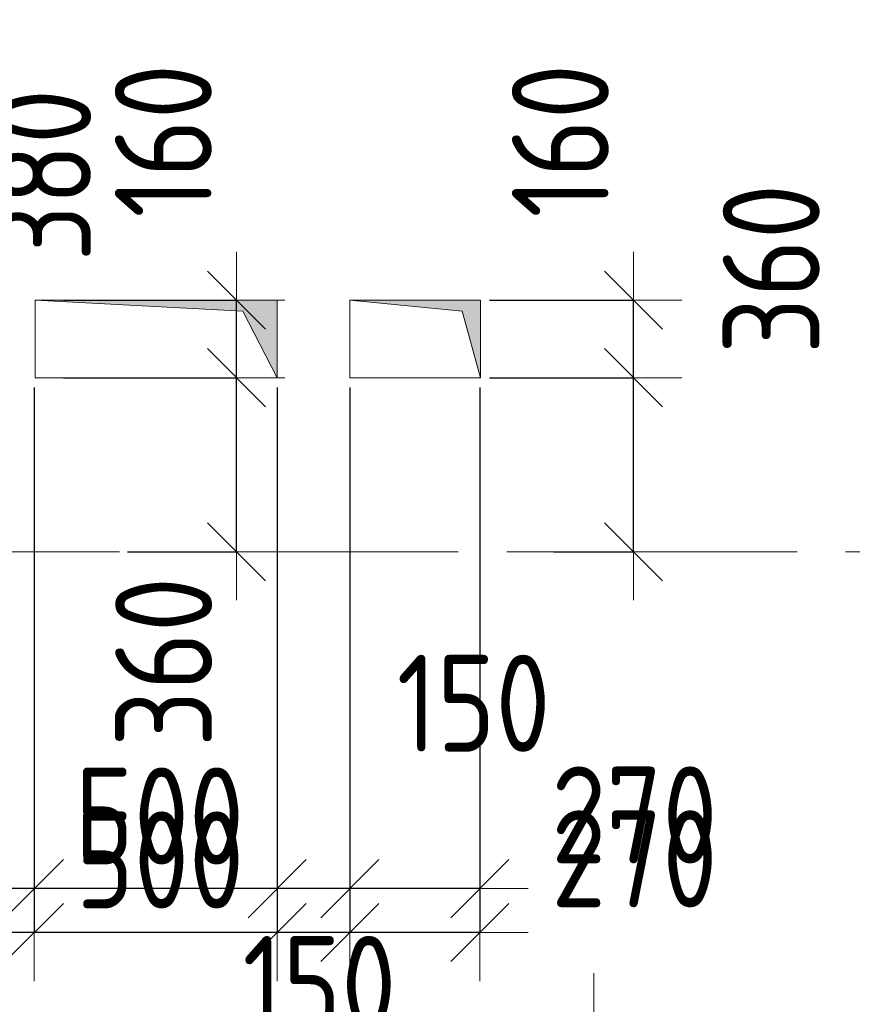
# Model space of a CAD drawing. Header units: metres. Extents: x -38 to 89, y -15 to 21.
# Tile 26 of 129: x 22.76 to 24.48, y 8.07 to 10.1. Entities that reach past the tile are written whole.
import ezdxf

# ---------------------------------------------------------------- set-up
doc = ezdxf.new("R2010")
doc.units = ezdxf.units.M
doc.header["$PDMODE"] = 65
doc.linetypes.add('______11', pattern=[0.5, 0.4, -0.05, 0, -0.05])
doc.linetypes.add('______5', pattern=[1.1, 0.8, -0.1, 0.1, -0.1])
for name, color, linetype, lineweight in [('XR$2$Осевая линия (1)', 7, '______5', 13), ('XR$3$Перекрытие (1)', 7, 'Continuous', 35), ('XR$4$Размерная линия (1)', 7, 'Continuous', 13), ('XR$5$Размерная линия (1)', 7, 'Continuous', 13)]:
    doc.layers.add(name, color=color, linetype=linetype, lineweight=lineweight)
doc.layers.add('XR$3$Макрос проема_ отверстия', color=7, linetype='Continuous', lineweight=13, true_color=0x2d2d2d)
doc.styles.add('ISOCPEUR', font='txt')
doc.dimstyles.new('DIMSTYLE_3', dxfattribs={"dimtxt": 0.2, "dimasz": 0.2, "dimexe": 0, "dimexo": 0, "dimgap": 0.1, "dimtad": 2, "dimdec": 0, "dimlfac": 1000, "dimrnd": 5, "dimzin": 12, "dimdsep": 46, "dimtxsty": 'ISOCPEUR', "dimblk1": 'ALL_ML_STRICH', "dimblk2": 'ALL_ML_STRICH', "dimsah": 1, "dimcen": 0, "dimclrd": 7, "dimclre": 256, "dimclrt": 7, "dimadec": 0, "dimazin": 0, "dimtfac": 1, "dimtdec": 0, "dimtix": 1, "dimtmove": 2, "dimatfit": 3, "dimfxl": 0, "dimtzin": 0, "dimlwd": 0, "dimlwe": -3, "dimarcsym": 0})
doc.dimstyles.new('DIMSTYLE_6', dxfattribs={"dimtxt": 0.2, "dimasz": 0.2, "dimexe": 0, "dimexo": 0, "dimgap": 0.1, "dimtad": 2, "dimdec": 0, "dimlfac": 1000, "dimrnd": 5, "dimzin": 12, "dimdsep": 46, "dimtxsty": 'ISOCPEUR', "dimblk1": 'ALL_ML_STRICH', "dimblk2": 'ALL_ML_STRICH', "dimsah": 1, "dimcen": 0, "dimclrd": 7, "dimclre": 256, "dimclrt": 7, "dimadec": 0, "dimazin": 0, "dimtfac": 1, "dimtdec": 0, "dimtix": 1, "dimtmove": 2, "dimatfit": 3, "dimfxl": 0, "dimtvp": 1.2, "dimtzin": 0, "dimlwd": 0, "dimlwe": -3, "dimarcsym": 0})
doc.dimstyles.new('DIMSTYLE_7', dxfattribs={"dimtxt": 0.2, "dimasz": 0.2, "dimexe": 0, "dimexo": 0, "dimgap": 0.1, "dimtad": 0, "dimdec": 0, "dimlfac": 1000, "dimrnd": 5, "dimzin": 12, "dimdsep": 46, "dimtxsty": 'ISOCPEUR', "dimblk1": 'ALL_ML_STRICH', "dimblk2": 'ALL_ML_STRICH', "dimsah": 1, "dimcen": 0, "dimclrd": 7, "dimclre": 256, "dimclrt": 7, "dimadec": 0, "dimazin": 0, "dimtfac": 1, "dimtdec": 0, "dimtix": 1, "dimtmove": 2, "dimatfit": 3, "dimfxl": 0, "dimtvp": 1.2, "dimtzin": 0, "dimlwd": 0, "dimlwe": -3, "dimarcsym": 0})

# ---------------------------------------------------------------- blocks, each defined once
blk = doc.blocks.new('Отображение проема', base_point=(-1.1579, -49.3094))
at = {"layer": 'XR$3$Макрос проема_ отверстия', "true_color": 0x000000, "transparency": 33554687}
blk.add_hatch(color=18, dxfattribs=at).paths.add_polyline_path([(-1.1579, -50.1094), (-1.0448, -49.4225), (-0.3579, -49.3094), (-1.1579, -49.3094)])
at = {"layer": 'XR$3$Макрос проема_ отверстия', "transparency": 33554687}
for p, q in [((-1.1579, -50.1094), (-1.1579, -49.3094)), ((-1.1579, -49.3094), (-0.3579, -49.3094)), ((-1.0448, -49.4225), (-0.3579, -49.3094)), ((-1.1579, -50.1094), (-1.0448, -49.4225))]:
    blk.add_line(p, q, dxfattribs=at)
blk = doc.blocks.new('ALL_ML_STRICH')
at = {"color": 0, "linetype": 'ByBlock', "lineweight": -2}
for p, q in [((0, -0.5), (0, 0.5)), ((-0.3, -0.3), (0.3, 0.3)), ((-1, 0), (0.5, 0))]:
    blk.add_line(p, q, dxfattribs=at)
blk = doc.blocks.new('*D84')
at = {"layer": 'DEFPOINTS', "color": 7, "linetype": 'Continuous', "lineweight": 13, "transparency": 33554687}
for p in [(23.7146, 9.3592), (23.8471, 9), (24.0319, 9)]:
    blk.add_point(p, dxfattribs=at)
at = {"layer": 'XR$4$Размерная линия (1)', "color": 9, "linetype": 'Continuous', "lineweight": -2, "true_color": 0xc7c7c7, "transparency": 33554687}
for p, q in [((23.7346, 9.3592), (24.0319, 9.3592)), ((23.8671, 9), (24.0319, 9))]:
    blk.add_line(p, q, dxfattribs=at)
at = {"layer": 'XR$4$Размерная линия (1)', "color": 7, "linetype": 'Continuous', "lineweight": -2, "transparency": 33554687}
blk.add_line((24.0319, 9), (24.0319, 9.3592), dxfattribs=at)
at = {"layer": 'XR$4$Размерная линия (1)', "color": 7, "linetype": 'Continuous', "lineweight": 13, "transparency": 33554687, "xscale": 0.2, "yscale": 0.2, "zscale": 0.2}
for p, rotation in [((24.0319, 9.3592), 90), ((24.0319, 9), 270)]:
    blk.add_blockref('ALL_ML_STRICH', p, dxfattribs=dict(at, rotation=rotation))
at = {"layer": 'XR$4$Размерная линия (1)', "color": 7, "linetype": 'Continuous', "lineweight": 13, "transparency": 33554687, "insert": (24.3162, 9.5837), "char_height": 0.2, "width": 0.5, "attachment_point": 5, "rotation": 90, "style": 'ISOCPEUR'}
blk.add_mtext('\\W0.83;\\A1;{360}', dxfattribs=at)
blk = doc.blocks.new('*D85')
at = {"layer": 'DEFPOINTS', "color": 7, "linetype": 'Continuous', "lineweight": 13, "transparency": 33554687}
for p in [(23.7146, 9.5192), (23.7146, 9.3592), (24.0319, 9.3592)]:
    blk.add_point(p, dxfattribs=at)
at = {"layer": 'XR$4$Размерная линия (1)', "color": 9, "linetype": 'Continuous', "lineweight": -2, "true_color": 0xc7c7c7, "transparency": 33554687}
for p, q in [((23.7346, 9.5192), (24.0319, 9.5192)), ((23.7346, 9.3592), (24.0319, 9.3592))]:
    blk.add_line(p, q, dxfattribs=at)
at = {"layer": 'XR$4$Размерная линия (1)', "color": 7, "linetype": 'Continuous', "lineweight": -2, "transparency": 33554687}
blk.add_line((24.0319, 9.3592), (24.0319, 9.5192), dxfattribs=at)
at = {"layer": 'XR$4$Размерная линия (1)', "color": 7, "linetype": 'Continuous', "lineweight": 13, "transparency": 33554687, "xscale": 0.2, "yscale": 0.2, "zscale": 0.2}
for p, rotation in [((24.0319, 9.5192), 90), ((24.0319, 9.3592), 270)]:
    blk.add_blockref('ALL_ML_STRICH', p, dxfattribs=dict(at, rotation=rotation))
at = {"layer": 'XR$4$Размерная линия (1)', "color": 7, "linetype": 'Continuous', "lineweight": 13, "transparency": 33554687, "insert": (23.8807, 9.8482), "char_height": 0.2, "width": 0.5, "attachment_point": 5, "rotation": 90, "style": 'ISOCPEUR'}
blk.add_mtext('\\W0.83;\\A1;{160}', dxfattribs=at)
blk = doc.blocks.new('*D191')
at = {"layer": 'DEFPOINTS', "color": 7, "linetype": 'Continuous', "lineweight": 13, "transparency": 33554687}
for p in [(22.8346, 9.3592), (22.9671, 9), (23.2119, 9)]:
    blk.add_point(p, dxfattribs=at)
at = {"layer": 'XR$4$Размерная линия (1)', "color": 9, "linetype": 'Continuous', "lineweight": -2, "true_color": 0xc7c7c7, "transparency": 33554687}
for p, q in [((22.8546, 9.3592), (23.2119, 9.3592)), ((22.9871, 9), (23.2119, 9))]:
    blk.add_line(p, q, dxfattribs=at)
at = {"layer": 'XR$4$Размерная линия (1)', "color": 7, "linetype": 'Continuous', "lineweight": -2, "transparency": 33554687}
blk.add_line((23.2119, 9), (23.2119, 9.3592), dxfattribs=at)
at = {"layer": 'XR$4$Размерная линия (1)', "color": 7, "linetype": 'Continuous', "lineweight": 13, "transparency": 33554687, "xscale": 0.2, "yscale": 0.2, "zscale": 0.2}
for p, rotation in [((23.2119, 9.3592), 90), ((23.2119, 9), 270)]:
    blk.add_blockref('ALL_ML_STRICH', p, dxfattribs=dict(at, rotation=rotation))
at = {"layer": 'XR$4$Размерная линия (1)', "color": 7, "linetype": 'Continuous', "lineweight": 13, "transparency": 33554687, "insert": (23.0615, 8.7725), "char_height": 0.2, "width": 0.5, "attachment_point": 5, "rotation": 90, "style": 'ISOCPEUR'}
blk.add_mtext('\\W0.83;\\A1;{360}', dxfattribs=at)
blk = doc.blocks.new('*D192')
at = {"layer": 'DEFPOINTS', "color": 7, "linetype": 'Continuous', "lineweight": 13, "transparency": 33554687}
for p in [(22.8346, 9.5192), (22.8346, 9.3592), (23.2119, 9.3592)]:
    blk.add_point(p, dxfattribs=at)
at = {"layer": 'XR$4$Размерная линия (1)', "color": 9, "linetype": 'Continuous', "lineweight": -2, "true_color": 0xc7c7c7, "transparency": 33554687}
for p, q in [((22.8546, 9.5192), (23.2119, 9.5192)), ((22.8546, 9.3592), (23.2119, 9.3592))]:
    blk.add_line(p, q, dxfattribs=at)
at = {"layer": 'XR$4$Размерная линия (1)', "color": 7, "linetype": 'Continuous', "lineweight": -2, "transparency": 33554687}
blk.add_line((23.2119, 9.3592), (23.2119, 9.5192), dxfattribs=at)
at = {"layer": 'XR$4$Размерная линия (1)', "color": 7, "linetype": 'Continuous', "lineweight": 13, "transparency": 33554687, "xscale": 0.2, "yscale": 0.2, "zscale": 0.2}
for p, rotation in [((23.2119, 9.5192), 90), ((23.2119, 9.3592), 270)]:
    blk.add_blockref('ALL_ML_STRICH', p, dxfattribs=dict(at, rotation=rotation))
at = {"layer": 'XR$4$Размерная линия (1)', "color": 7, "linetype": 'Continuous', "lineweight": 13, "transparency": 33554687, "insert": (23.0607, 9.8482), "char_height": 0.2, "width": 0.5, "attachment_point": 5, "rotation": 90, "style": 'ISOCPEUR'}
blk.add_mtext('\\W0.83;\\A1;{160}', dxfattribs=at)
blk = doc.blocks.new('*D193')
at = {"layer": 'DEFPOINTS', "color": 7, "linetype": 'Continuous', "lineweight": 13, "transparency": 33554687}
for p in [(23.4459, 9.3592), (23.7146, 9.3592), (23.7146, 8.2139)]:
    blk.add_point(p, dxfattribs=at)
at = {"layer": 'XR$4$Размерная линия (1)', "color": 9, "linetype": 'Continuous', "lineweight": -2, "true_color": 0xc7c7c7, "transparency": 33554687}
for p, q in [((23.4459, 9.3392), (23.4459, 8.2139)), ((23.7146, 9.3392), (23.7146, 8.2139))]:
    blk.add_line(p, q, dxfattribs=at)
at = {"layer": 'XR$4$Размерная линия (1)', "color": 7, "linetype": 'Continuous', "lineweight": -2, "transparency": 33554687}
blk.add_line((23.7146, 8.2139), (23.4459, 8.2139), dxfattribs=at)
at = {"layer": 'XR$4$Размерная линия (1)', "color": 7, "linetype": 'Continuous', "lineweight": 13, "transparency": 33554687, "xscale": 0.2, "yscale": 0.2, "zscale": 0.2}
for p, rotation in [((23.4459, 8.2139), 180), ((23.7146, 8.2139), 360)]:
    blk.add_blockref('ALL_ML_STRICH', p, dxfattribs=dict(at, rotation=rotation))
at = {"layer": 'XR$4$Размерная линия (1)', "color": 7, "linetype": 'Continuous', "lineweight": 13, "transparency": 33554687, "insert": (24.0337, 8.3661), "char_height": 0.2, "width": 0.5, "attachment_point": 5, "style": 'ISOCPEUR'}
blk.add_mtext('\\W0.83;\\A1;{270}', dxfattribs=at)
blk = doc.blocks.new('*D194')
at = {"layer": 'DEFPOINTS', "color": 7, "linetype": 'Continuous', "lineweight": 13, "transparency": 33554687}
for p in [(23.2959, 9.3592), (23.4459, 9.3592), (23.4459, 8.2139)]:
    blk.add_point(p, dxfattribs=at)
at = {"layer": 'XR$4$Размерная линия (1)', "color": 9, "linetype": 'Continuous', "lineweight": -2, "true_color": 0xc7c7c7, "transparency": 33554687}
for p, q in [((23.2959, 9.3392), (23.2959, 8.2139)), ((23.4459, 9.3392), (23.4459, 8.2139))]:
    blk.add_line(p, q, dxfattribs=at)
at = {"layer": 'XR$4$Размерная линия (1)', "color": 7, "linetype": 'Continuous', "lineweight": -2, "transparency": 33554687}
blk.add_line((23.4459, 8.2139), (23.2959, 8.2139), dxfattribs=at)
at = {"layer": 'XR$4$Размерная линия (1)', "color": 7, "linetype": 'Continuous', "lineweight": 13, "transparency": 33554687, "xscale": 0.2, "yscale": 0.2, "zscale": 0.2}
for p, rotation in [((23.2959, 8.2139), 180), ((23.4459, 8.2139), 360)]:
    blk.add_blockref('ALL_ML_STRICH', p, dxfattribs=dict(at, rotation=rotation))
at = {"layer": 'XR$4$Размерная линия (1)', "color": 7, "linetype": 'Continuous', "lineweight": 13, "transparency": 33554687, "insert": (23.7017, 8.6873), "char_height": 0.2, "width": 0.5, "attachment_point": 5, "style": 'ISOCPEUR'}
blk.add_mtext('\\W0.83;\\A1;{150}', dxfattribs=at)
blk = doc.blocks.new('*D195')
at = {"layer": 'DEFPOINTS', "color": 7, "linetype": 'Continuous', "lineweight": 13, "transparency": 33554687}
for p in [(22.7944, 9.3592), (23.2959, 9.3592), (23.2959, 8.2139)]:
    blk.add_point(p, dxfattribs=at)
at = {"layer": 'XR$4$Размерная линия (1)', "color": 9, "linetype": 'Continuous', "lineweight": -2, "true_color": 0xc7c7c7, "transparency": 33554687}
for p, q in [((22.7944, 9.3392), (22.7944, 8.2139)), ((23.2959, 9.3392), (23.2959, 8.2139))]:
    blk.add_line(p, q, dxfattribs=at)
at = {"layer": 'XR$4$Размерная линия (1)', "color": 7, "linetype": 'Continuous', "lineweight": -2, "transparency": 33554687}
blk.add_line((23.2959, 8.2139), (22.7944, 8.2139), dxfattribs=at)
at = {"layer": 'XR$4$Размерная линия (1)', "color": 7, "linetype": 'Continuous', "lineweight": 13, "transparency": 33554687, "xscale": 0.2, "yscale": 0.2, "zscale": 0.2}
for p, rotation in [((22.7944, 8.2139), 180), ((23.2959, 8.2139), 360)]:
    blk.add_blockref('ALL_ML_STRICH', p, dxfattribs=dict(at, rotation=rotation))
at = {"layer": 'XR$4$Размерная линия (1)', "color": 7, "linetype": 'Continuous', "lineweight": 13, "transparency": 33554687, "insert": (23.0535, 8.3639), "char_height": 0.2, "width": 0.5, "attachment_point": 5, "style": 'ISOCPEUR'}
blk.add_mtext('\\W0.83;\\A1;{500}', dxfattribs=at)
blk = doc.blocks.new('*D196')
at = {"layer": 'DEFPOINTS', "color": 7, "linetype": 'Continuous', "lineweight": 13, "transparency": 33554687}
for p in [(22.7944, 9.3592), (22.5794, 9.1242), (22.7944, 8.2139)]:
    blk.add_point(p, dxfattribs=at)
at = {"layer": 'XR$4$Размерная линия (1)', "color": 9, "linetype": 'Continuous', "lineweight": -2, "true_color": 0xc7c7c7, "transparency": 33554687}
for p, q in [((22.7944, 9.3392), (22.7944, 8.2139)), ((22.5794, 9.1042), (22.5794, 8.2139))]:
    blk.add_line(p, q, dxfattribs=at)
at = {"layer": 'XR$4$Размерная линия (1)', "color": 7, "linetype": 'Continuous', "lineweight": -2, "transparency": 33554687}
blk.add_line((22.7944, 8.2139), (22.5794, 8.2139), dxfattribs=at)
at = {"layer": 'XR$4$Размерная линия (1)', "color": 7, "linetype": 'Continuous', "lineweight": 13, "transparency": 33554687, "xscale": 0.2, "yscale": 0.2, "zscale": 0.2}
for p, rotation in [((22.5794, 8.2139), 180), ((22.7944, 8.2139), 360)]:
    blk.add_blockref('ALL_ML_STRICH', p, dxfattribs=dict(at, rotation=rotation))
at = {"layer": 'XR$4$Размерная линия (1)', "color": 7, "linetype": 'Continuous', "lineweight": 13, "transparency": 33554687, "insert": (22.4069, 8.0153), "char_height": 0.2, "width": 0.5, "attachment_point": 5, "style": 'ISOCPEUR'}
blk.add_mtext('\\W0.83;\\A1;{215}', dxfattribs=at)
blk = doc.blocks.new('*D423')
at = {"layer": 'DEFPOINTS', "color": 7, "linetype": 'Continuous', "lineweight": 13, "transparency": 33554687}
for p in [(23.7146, 9.3592), (23.8471, 9), (24.0319, 9)]:
    blk.add_point(p, dxfattribs=at)
at = {"layer": 'XR$5$Размерная линия (1)', "color": 9, "linetype": 'Continuous', "lineweight": -2, "true_color": 0xc7c7c7, "transparency": 33554687}
for p, q in [((23.7346, 9.3592), (24.0319, 9.3592)), ((23.8671, 9), (24.0319, 9))]:
    blk.add_line(p, q, dxfattribs=at)
at = {"layer": 'XR$5$Размерная линия (1)', "color": 7, "linetype": 'Continuous', "lineweight": -2, "transparency": 33554687}
blk.add_line((24.0319, 9), (24.0319, 9.3592), dxfattribs=at)
at = {"layer": 'XR$5$Размерная линия (1)', "color": 7, "linetype": 'Continuous', "lineweight": 13, "transparency": 33554687, "xscale": 0.2, "yscale": 0.2, "zscale": 0.2}
for p, rotation in [((24.0319, 9.3592), 90), ((24.0319, 9), 270)]:
    blk.add_blockref('ALL_ML_STRICH', p, dxfattribs=dict(at, rotation=rotation))
at = {"layer": 'XR$5$Размерная линия (1)', "color": 7, "linetype": 'Continuous', "lineweight": 13, "transparency": 33554687, "insert": (24.3162, 9.5837), "char_height": 0.2, "width": 0.5, "attachment_point": 5, "rotation": 90, "style": 'ISOCPEUR'}
blk.add_mtext('\\W0.83;\\A1;{360}', dxfattribs=at)
blk = doc.blocks.new('*D424')
at = {"layer": 'DEFPOINTS', "color": 7, "linetype": 'Continuous', "lineweight": 13, "transparency": 33554687}
for p in [(23.7146, 9.5192), (23.7146, 9.3592), (24.0319, 9.3592)]:
    blk.add_point(p, dxfattribs=at)
at = {"layer": 'XR$5$Размерная линия (1)', "color": 9, "linetype": 'Continuous', "lineweight": -2, "true_color": 0xc7c7c7, "transparency": 33554687}
for p, q in [((23.7346, 9.5192), (24.0319, 9.5192)), ((23.7346, 9.3592), (24.0319, 9.3592))]:
    blk.add_line(p, q, dxfattribs=at)
at = {"layer": 'XR$5$Размерная линия (1)', "color": 7, "linetype": 'Continuous', "lineweight": -2, "transparency": 33554687}
blk.add_line((24.0319, 9.3592), (24.0319, 9.5192), dxfattribs=at)
at = {"layer": 'XR$5$Размерная линия (1)', "color": 7, "linetype": 'Continuous', "lineweight": 13, "transparency": 33554687, "xscale": 0.2, "yscale": 0.2, "zscale": 0.2}
for p, rotation in [((24.0319, 9.5192), 90), ((24.0319, 9.3592), 270)]:
    blk.add_blockref('ALL_ML_STRICH', p, dxfattribs=dict(at, rotation=rotation))
at = {"layer": 'XR$5$Размерная линия (1)', "color": 7, "linetype": 'Continuous', "lineweight": 13, "transparency": 33554687, "insert": (23.8807, 9.8482), "char_height": 0.2, "width": 0.5, "attachment_point": 5, "rotation": 90, "style": 'ISOCPEUR'}
blk.add_mtext('\\W0.83;\\A1;{160}', dxfattribs=at)
blk = doc.blocks.new('*D525')
at = {"layer": 'DEFPOINTS', "color": 7, "linetype": 'Continuous', "lineweight": 13, "transparency": 33554687}
for p in [(23.4459, 9.3592), (23.7146, 9.3592), (23.7146, 8.3046)]:
    blk.add_point(p, dxfattribs=at)
at = {"layer": 'XR$5$Размерная линия (1)', "color": 9, "linetype": 'Continuous', "lineweight": -2, "true_color": 0xc7c7c7, "transparency": 33554687}
for p, q in [((23.4459, 9.3392), (23.4459, 8.3046)), ((23.7146, 9.3392), (23.7146, 8.3046))]:
    blk.add_line(p, q, dxfattribs=at)
at = {"layer": 'XR$5$Размерная линия (1)', "color": 7, "linetype": 'Continuous', "lineweight": -2, "transparency": 33554687}
blk.add_line((23.7146, 8.3046), (23.4459, 8.3046), dxfattribs=at)
at = {"layer": 'XR$5$Размерная линия (1)', "color": 7, "linetype": 'Continuous', "lineweight": 13, "transparency": 33554687, "xscale": 0.2, "yscale": 0.2, "zscale": 0.2}
for p, rotation in [((23.4459, 8.3046), 180), ((23.7146, 8.3046), 360)]:
    blk.add_blockref('ALL_ML_STRICH', p, dxfattribs=dict(at, rotation=rotation))
at = {"layer": 'XR$5$Размерная линия (1)', "color": 7, "linetype": 'Continuous', "lineweight": 13, "transparency": 33554687, "insert": (24.0337, 8.4568), "char_height": 0.2, "width": 0.5, "attachment_point": 5, "style": 'ISOCPEUR'}
blk.add_mtext('\\W0.83;\\A1;{270}', dxfattribs=at)
blk = doc.blocks.new('*D526')
at = {"layer": 'DEFPOINTS', "color": 7, "linetype": 'Continuous', "lineweight": 13, "transparency": 33554687}
for p in [(23.2959, 9.3592), (23.4459, 9.3592), (23.4459, 8.3046)]:
    blk.add_point(p, dxfattribs=at)
at = {"layer": 'XR$5$Размерная линия (1)', "color": 9, "linetype": 'Continuous', "lineweight": -2, "true_color": 0xc7c7c7, "transparency": 33554687}
for p, q in [((23.2959, 9.3392), (23.2959, 8.3046)), ((23.4459, 9.3392), (23.4459, 8.3046))]:
    blk.add_line(p, q, dxfattribs=at)
at = {"layer": 'XR$5$Размерная линия (1)', "color": 7, "linetype": 'Continuous', "lineweight": -2, "transparency": 33554687}
blk.add_line((23.4459, 8.3046), (23.2959, 8.3046), dxfattribs=at)
at = {"layer": 'XR$5$Размерная линия (1)', "color": 7, "linetype": 'Continuous', "lineweight": 13, "transparency": 33554687, "xscale": 0.2, "yscale": 0.2, "zscale": 0.2}
for p, rotation in [((23.2959, 8.3046), 180), ((23.4459, 8.3046), 360)]:
    blk.add_blockref('ALL_ML_STRICH', p, dxfattribs=dict(at, rotation=rotation))
at = {"layer": 'XR$5$Размерная линия (1)', "color": 7, "linetype": 'Continuous', "lineweight": 13, "transparency": 33554687, "insert": (23.3832, 8.1069), "char_height": 0.2, "width": 0.5, "attachment_point": 5, "style": 'ISOCPEUR'}
blk.add_mtext('\\W0.83;\\A1;{150}', dxfattribs=at)
blk = doc.blocks.new('*D527')
at = {"layer": 'DEFPOINTS', "color": 7, "linetype": 'Continuous', "lineweight": 13, "transparency": 33554687}
for p in [(22.7944, 9.3592), (23.2959, 9.3592), (23.2959, 8.3046)]:
    blk.add_point(p, dxfattribs=at)
at = {"layer": 'XR$5$Размерная линия (1)', "color": 9, "linetype": 'Continuous', "lineweight": -2, "true_color": 0xc7c7c7, "transparency": 33554687}
for p, q in [((22.7944, 9.3392), (22.7944, 8.3046)), ((23.2959, 9.3392), (23.2959, 8.3046))]:
    blk.add_line(p, q, dxfattribs=at)
at = {"layer": 'XR$5$Размерная линия (1)', "color": 7, "linetype": 'Continuous', "lineweight": -2, "transparency": 33554687}
blk.add_line((23.2959, 8.3046), (22.7944, 8.3046), dxfattribs=at)
at = {"layer": 'XR$5$Размерная линия (1)', "color": 7, "linetype": 'Continuous', "lineweight": 13, "transparency": 33554687, "xscale": 0.2, "yscale": 0.2, "zscale": 0.2}
for p, rotation in [((22.7944, 8.3046), 180), ((23.2959, 8.3046), 360)]:
    blk.add_blockref('ALL_ML_STRICH', p, dxfattribs=dict(at, rotation=rotation))
at = {"layer": 'XR$5$Размерная линия (1)', "color": 7, "linetype": 'Continuous', "lineweight": 13, "transparency": 33554687, "insert": (23.0535, 8.4546), "char_height": 0.2, "width": 0.5, "attachment_point": 5, "style": 'ISOCPEUR'}
blk.add_mtext('\\W0.83;\\A1;{500}', dxfattribs=at)
blk = doc.blocks.new('*D528')
at = {"layer": 'DEFPOINTS', "color": 7, "linetype": 'Continuous', "lineweight": 13, "transparency": 33554687}
for p in [(22.7944, 9.3592), (22.5806, 9.1192), (22.7944, 8.3046)]:
    blk.add_point(p, dxfattribs=at)
at = {"layer": 'XR$5$Размерная линия (1)', "color": 9, "linetype": 'Continuous', "lineweight": -2, "true_color": 0xc7c7c7, "transparency": 33554687}
for p, q in [((22.7944, 9.3392), (22.7944, 8.3046)), ((22.5806, 9.0992), (22.5806, 8.3046))]:
    blk.add_line(p, q, dxfattribs=at)
at = {"layer": 'XR$5$Размерная линия (1)', "color": 7, "linetype": 'Continuous', "lineweight": -2, "transparency": 33554687}
blk.add_line((22.7944, 8.3046), (22.5806, 8.3046), dxfattribs=at)
at = {"layer": 'XR$5$Размерная линия (1)', "color": 7, "linetype": 'Continuous', "lineweight": 13, "transparency": 33554687, "xscale": 0.2, "yscale": 0.2, "zscale": 0.2}
for p, rotation in [((22.5806, 8.3046), 180), ((22.7944, 8.3046), 360)]:
    blk.add_blockref('ALL_ML_STRICH', p, dxfattribs=dict(at, rotation=rotation))
at = {"layer": 'XR$5$Размерная линия (1)', "color": 7, "linetype": 'Continuous', "lineweight": 13, "transparency": 33554687, "insert": (23.3625, 7.8269), "char_height": 0.2, "width": 0.5, "attachment_point": 5, "style": 'ISOCPEUR'}
blk.add_mtext('\\W0.83;\\A1;{215}', dxfattribs=at)
blk = doc.blocks.new('*D725')
at = {"layer": 'DEFPOINTS', "color": 7, "linetype": 'Continuous', "lineweight": 13, "transparency": 33554687}
for p in [(22.2091, 9.5042), (22.241, 9.1242), (22.361, 9.1242)]:
    blk.add_point(p, dxfattribs=at)
at = {"layer": 'XR$5$Размерная линия (1)', "color": 9, "linetype": 'Continuous', "lineweight": -2, "true_color": 0xc7c7c7, "transparency": 33554687}
for p, q in [((22.2291, 9.5042), (22.361, 9.5042)), ((22.261, 9.1242), (22.361, 9.1242))]:
    blk.add_line(p, q, dxfattribs=at)
at = {"layer": 'XR$5$Размерная линия (1)', "color": 7, "linetype": 'Continuous', "lineweight": -2, "transparency": 33554687}
blk.add_line((22.361, 9.1242), (22.361, 9.5042), dxfattribs=at)
at = {"layer": 'XR$5$Размерная линия (1)', "color": 7, "linetype": 'Continuous', "lineweight": 13, "transparency": 33554687, "xscale": 0.2, "yscale": 0.2, "zscale": 0.2}
for p, rotation in [((22.361, 9.5042), 90), ((22.361, 9.1242), 270)]:
    blk.add_blockref('ALL_ML_STRICH', p, dxfattribs=dict(at, rotation=rotation))
at = {"layer": 'XR$5$Размерная линия (1)', "color": 7, "linetype": 'Continuous', "lineweight": 13, "transparency": 33554687, "insert": (22.8115, 9.7773), "char_height": 0.2, "width": 0.5, "attachment_point": 5, "rotation": 90, "style": 'ISOCPEUR'}
blk.add_mtext('\\W0.83;\\A1;{380}', dxfattribs=at)

msp = doc.modelspace()

# ---------------------------------------------------------------- linework, layer by layer
at = {"layer": 'XR$2$Осевая линия (1)', "color": 253, "linetype": '______11', "lineweight": 13, "true_color": 0xa0a0a0, "transparency": 33554687}
for p, q in [((-2.63, 9), (62.6, 9)), ((23.95, -3.39), (23.95, 8.13))]:
    msp.add_line(p, q, dxfattribs=at)
at = {"layer": 'XR$3$Перекрытие (1)', "color": 7, "linetype": 'Continuous', "lineweight": 13, "transparency": 33554687}
for p, q in [((22.7959, 9.5192), (22.7959, 9.3592)), ((23.2959, 9.5192), (22.7959, 9.5192)), ((23.2959, 9.3592), (23.2959, 9.5192)), ((23.4459, 9.5192), (23.4459, 9.3592)), ((23.7159, 9.5192), (23.4459, 9.5192)), ((23.7159, 9.3592), (23.7159, 9.5192)), ((22.7959, 9.3592), (23.2959, 9.3592)), ((23.4459, 9.3592), (23.7159, 9.3592))]:
    msp.add_line(p, q, dxfattribs=at)

# ---------------------------------------------------------------- block references
at = {"layer": 'XR$3$Макрос проема_ отверстия', "transparency": 33554687, "xscale": 0.2, "rotation": 270}
for p, yscale in [((23.2959, 9.5192), 0.6249999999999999), ((23.7159, 9.5192), 0.3375)]:
    msp.add_blockref('Отображение проема', p, dxfattribs=dict(at, yscale=yscale))

# ---------------------------------------------------------------- dimensions: what is measured, and where the dimension line sits
at = {"layer": 'XR$4$Размерная линия (1)', "color": 7, "linetype": 'Continuous', "lineweight": 13, "transparency": 33554687}
for base, p1, p2, angle, dimstyle, picture, middle in [((23.2119, 9.5192), (22.8546, 9.3592), (22.8546, 9.5192), 90, 'DIMSTYLE_6', '*D192', (23.0607, 9.8482)), ((24.0319, 9.5192), (23.7346, 9.3592), (23.7346, 9.5192), 90, 'DIMSTYLE_6', '*D85', (23.8807, 9.8482)), ((24.0319, 9.3592), (23.8671, 9), (23.7346, 9.3592), 90, 'DIMSTYLE_7', '*D84', (24.3162, 9.5837)), ((23.2119, 9.3592), (22.9871, 9), (22.8546, 9.3592), 90, 'DIMSTYLE_6', '*D191', (23.0615, 8.7725)), ((22.5794, 8.2139), (22.7944, 9.3392), (22.5794, 9.1042), 180, 'DIMSTYLE_6', '*D196', (22.4069, 8.0153)), ((22.79439, 8.21393), (23.29587, 9.33921), (22.79439, 9.33921), 180, 'DIMSTYLE_3', '*D195', (23.05346, 8.36393)), ((23.2959, 8.2139), (23.4459, 9.3392), (23.2959, 9.3392), 180, 'DIMSTYLE_6', '*D194', (23.7017, 8.6873)), ((23.4459, 8.2139), (23.7146, 9.3392), (23.4459, 9.3392), 180, 'DIMSTYLE_6', '*D193', (24.0337, 8.3661))]:
    dim = msp.add_linear_dim(base=base, p1=p1, p2=p2, angle=angle, dimstyle=dimstyle, override={"dimpost": '<>', "dimclrd": 7, "dimclre": 9, "dimclrt": 7, "dimlwd": 0, "dimlwe": 65533}, dxfattribs=at)
    dim.commit()
    dim.dimension.update_dxf_attribs({"geometry": picture, "text_midpoint": middle, "dimtype": 160})
at = {"layer": 'XR$5$Размерная линия (1)', "color": 7, "linetype": 'Continuous', "lineweight": 13, "transparency": 33554687}
for base, p1, p2, angle, dimstyle, picture, middle in [((24.0319, 9.5192), (23.7346, 9.3592), (23.7346, 9.5192), 90, 'DIMSTYLE_6', '*D424', (23.8807, 9.8482)), ((22.361, 9.5042), (22.261, 9.1242), (22.2291, 9.5042), 90, 'DIMSTYLE_7', '*D725', (22.8115, 9.7773)), ((24.0319, 9.3592), (23.8671, 9), (23.7346, 9.3592), 90, 'DIMSTYLE_7', '*D423', (24.3162, 9.5837)), ((22.5806, 8.3046), (22.7944, 9.3392), (22.5806, 9.0992), 180, 'DIMSTYLE_6', '*D528', (23.3625, 7.8269)), ((22.79439, 8.30462), (23.29587, 9.33921), (22.79439, 9.33921), 180, 'DIMSTYLE_3', '*D527', (23.05346, 8.45462)), ((23.2959, 8.3046), (23.4459, 9.3392), (23.2959, 9.3392), 180, 'DIMSTYLE_6', '*D526', (23.3832, 8.1069)), ((23.4459, 8.3046), (23.7146, 9.3392), (23.4459, 9.3392), 180, 'DIMSTYLE_6', '*D525', (24.0337, 8.4568))]:
    dim = msp.add_linear_dim(base=base, p1=p1, p2=p2, angle=angle, dimstyle=dimstyle, override={"dimpost": '<>', "dimclrd": 7, "dimclre": 9, "dimclrt": 7, "dimlwd": 0, "dimlwe": 65533}, dxfattribs=at)
    dim.commit()
    dim.dimension.update_dxf_attribs({"geometry": picture, "text_midpoint": middle, "dimtype": 160})

doc.saveas('drawing.dxf')
